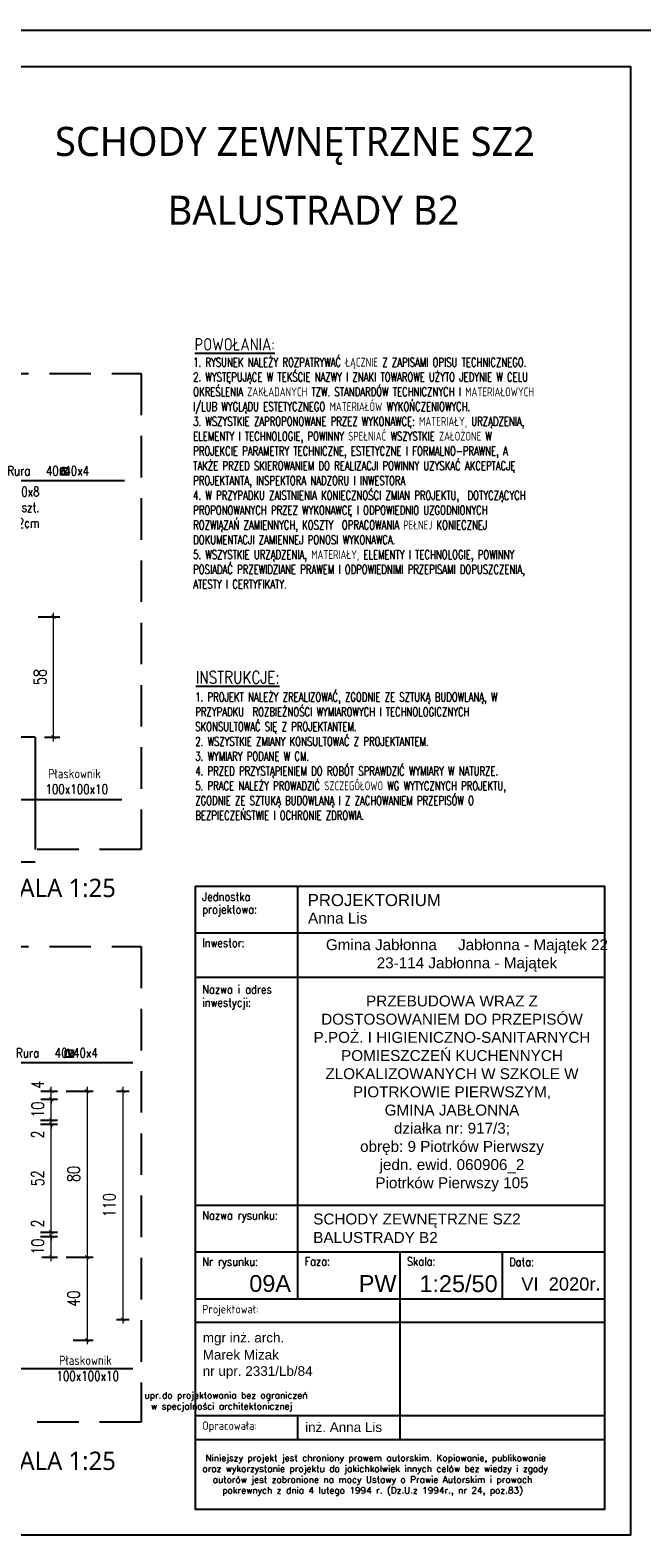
# Model space of a CAD drawing. Header units: millimetres. Extents: x 31969 to 285678, y -69766 to -1123.
# Tile 24 of 161: x 142794 to 143383, y -21038 to -19586. Entities that reach past the tile are written whole.
import ezdxf
from ezdxf.enums import TextEntityAlignment as Align

# ---------------------------------------------------------------- set-up
doc = ezdxf.new("R2010")
doc.units = ezdxf.units.MM
for name, pattern in [('ACAD_ISO02W100', [15, 12, -3]), ('ACAD_ISO03W100', [30, 12, -18]), ('HIDDEN', [0.375, 0.25, -0.125])]:
    doc.linetypes.add(name, pattern=pattern)
for name, color, linetype in [('a-balustrada i pochwyt', 1, 'Continuous'), ('a-opis 1', 3, 'Continuous'), ('a-opis 2', 1, 'Continuous'), ('a-przerywana', 250, 'HIDDEN'), ('a-ramka', 7, 'Continuous'), ('a-widokowa', 3, 'Continuous'), ('a-wymiary', 11, 'Continuous')]:
    doc.layers.add(name, color=color, linetype=linetype)
doc.layers.add('a-pomocnicza', color=42, linetype='Continuous', plot=False)
doc.styles.add('IREK', font='simplex.shx', dxfattribs={"width": 0.8})
doc.styles.add('MAREK', font='simplex.shx')
doc.styles.add('PRZEKRÓJ2', font='l_10646.ttf')
doc.styles.add('RS01507', font='romans.shx', dxfattribs={"width": 0.7, "height": 0.15})
doc.styles.add('TABELA2', font='arial.ttf', dxfattribs={"height": 10})
doc.styles.add('WYMIAR', font='romans.shx', dxfattribs={"width": 0.8})
doc.styles.add('WYMIARY', font='simplex.shx', dxfattribs={"width": 0.75})
doc.dimstyles.new('MAREK50', dxfattribs={"dimtxt": 12.5, "dimasz": 5, "dimexe": 3, "dimexo": 2, "dimgap": 3.5, "dimtad": 1, "dimdec": 1, "dimdsep": 46, "dimtxsty": 'WYMIARY', "dimblk1": 'ARCHTICK', "dimblk2": 'ARCHTICK', "dimsah": 1, "dimcen": 2.5, "dimdle": 5, "dimadec": 0, "dimazin": 0, "dimtfac": 1, "dimtdec": 1, "dimtmove": 1, "dimatfit": 3, "dimldrblk": 'ARCHTICK', "dimfxl": 0, "dimtolj": 1, "dimtzin": 0, "dimarcsym": 0})

# ---------------------------------------------------------------- blocks, each defined once
blk = doc.blocks.new('_ARCHTICK')
at = {"color": 0, "linetype": 'ByBlock', "const_width": 0.15}
blk.add_lwpolyline([(-0.5, -0.5), (0.5, 0.5)], dxfattribs=at)
blk = doc.blocks.new('*D1073')
at = {"layer": 'a-wymiary', "color": 0, "lineweight": -2, "ltscale": 100}
blk.add_line((139891.14, -20441.52), (139899.29, -20441.52), dxfattribs=at)
at = {"layer": 'a-wymiary', "color": 0, "lineweight": 0, "ltscale": 100}
blk.add_line((139896.29, -20453.52), (139896.29, -20439.52), dxfattribs=at)
at = {"layer": 'a-wymiary', "color": 0, "linetype": 'ACAD_ISO03W100', "lineweight": -2, "ltscale": 100}
blk.add_line((139891.82, -20451.52), (139899.29, -20451.52), dxfattribs=at)
at = {"layer": 'DEFPOINTS', "color": 0, "ltscale": 100}
for p in [(139889.14, -20441.52), (139896.29, -20441.52), (139889.82, -20451.52)]:
    blk.add_point(p, dxfattribs=at)
at = {"layer": 'a-wymiary', "color": 0, "lineweight": 0, "ltscale": 100, "xscale": 2, "yscale": 2, "zscale": 2}
for p, rotation in [((139896.29, -20441.52), 90), ((139896.29, -20451.52), 270)]:
    blk.add_blockref('_ARCHTICK', p, dxfattribs=dict(at, rotation=rotation))
at = {"layer": 'a-wymiary', "color": 0, "ltscale": 100, "insert": (139889.79, -20446.52), "char_height": 6, "attachment_point": 5, "rotation": 90, "style": 'WYMIARY'}
blk.add_mtext('\\A1;10', dxfattribs=at)
blk = doc.blocks.new('*D1074')
at = {"layer": 'a-wymiary', "color": 0, "lineweight": -2, "ltscale": 100}
blk.add_line((139891.14, -20439.52), (139899.29, -20439.52), dxfattribs=at)
at = {"layer": 'a-wymiary', "color": 0, "linetype": 'ACAD_ISO03W100', "lineweight": -2, "ltscale": 100}
blk.add_line((139891.14, -20441.52), (139899.29, -20441.52), dxfattribs=at)
at = {"layer": 'a-wymiary', "color": 0, "lineweight": 0, "ltscale": 100}
for p, q in [((139896.29, -20439.52), (139896.29, -20437.52)), ((139896.29, -20441.52), (139896.29, -20439.52)), ((139896.29, -20441.52), (139896.29, -20443.52))]:
    blk.add_line(p, q, dxfattribs=at)
at = {"layer": 'DEFPOINTS', "color": 0, "ltscale": 100}
for p in [(139889.14, -20439.52), (139889.14, -20441.52), (139896.29, -20439.52)]:
    blk.add_point(p, dxfattribs=at)
at = {"layer": 'a-wymiary', "color": 0, "lineweight": 0, "ltscale": 100, "xscale": 2, "yscale": 2, "zscale": 2}
for p, rotation in [((139896.29, -20439.52), 270), ((139896.29, -20441.52), 90)]:
    blk.add_blockref('_ARCHTICK', p, dxfattribs=dict(at, rotation=rotation))
at = {"layer": 'a-wymiary', "color": 0, "ltscale": 100, "insert": (139889.79, -20435.34), "char_height": 6, "attachment_point": 5, "rotation": 90, "style": 'WYMIARY'}
blk.add_mtext('\\A1;2', dxfattribs=at)
blk = doc.blocks.new('*D1075')
at = {"layer": 'a-wymiary', "color": 0, "lineweight": -2, "ltscale": 100}
blk.add_line((139891.14, -20387.52), (139899.29, -20387.52), dxfattribs=at)
at = {"layer": 'a-wymiary', "color": 0, "lineweight": 0, "ltscale": 100}
blk.add_line((139896.29, -20441.52), (139896.29, -20385.52), dxfattribs=at)
at = {"layer": 'a-wymiary', "color": 0, "linetype": 'ACAD_ISO03W100', "lineweight": -2, "ltscale": 100}
blk.add_line((139891.14, -20439.52), (139899.29, -20439.52), dxfattribs=at)
at = {"layer": 'DEFPOINTS', "color": 0, "ltscale": 100}
for p in [(139889.14, -20387.52), (139896.29, -20387.52), (139889.14, -20439.52)]:
    blk.add_point(p, dxfattribs=at)
at = {"layer": 'a-wymiary', "color": 0, "lineweight": 0, "ltscale": 100, "xscale": 2, "yscale": 2, "zscale": 2}
for p, rotation in [((139896.29, -20387.52), 90), ((139896.29, -20439.52), 270)]:
    blk.add_blockref('_ARCHTICK', p, dxfattribs=dict(at, rotation=rotation))
at = {"layer": 'a-wymiary', "color": 0, "ltscale": 100, "insert": (139889.79, -20413.52), "char_height": 6, "attachment_point": 5, "rotation": 90, "style": 'WYMIARY'}
blk.add_mtext('\\A1;52', dxfattribs=at)
blk = doc.blocks.new('*D1076')
at = {"layer": 'a-wymiary', "color": 0, "lineweight": 0, "ltscale": 100}
for p, q in [((139896.29, -20385.52), (139896.29, -20383.52)), ((139896.29, -20387.52), (139896.29, -20385.52)), ((139896.29, -20387.52), (139896.29, -20389.52))]:
    blk.add_line(p, q, dxfattribs=at)
at = {"layer": 'a-wymiary', "color": 0, "lineweight": -2, "ltscale": 100}
blk.add_line((139891.14, -20385.52), (139899.29, -20385.52), dxfattribs=at)
at = {"layer": 'a-wymiary', "color": 0, "linetype": 'ACAD_ISO03W100', "lineweight": -2, "ltscale": 100}
blk.add_line((139891.14, -20387.52), (139899.29, -20387.52), dxfattribs=at)
at = {"layer": 'DEFPOINTS', "color": 0, "ltscale": 100}
for p in [(139889.14, -20385.52), (139889.14, -20387.52), (139896.29, -20385.52)]:
    blk.add_point(p, dxfattribs=at)
at = {"layer": 'a-wymiary', "color": 0, "lineweight": 0, "ltscale": 100, "xscale": 2, "yscale": 2, "zscale": 2}
for p, rotation in [((139896.29, -20385.52), 270), ((139896.29, -20387.52), 90)]:
    blk.add_blockref('_ARCHTICK', p, dxfattribs=dict(at, rotation=rotation))
at = {"layer": 'a-wymiary', "color": 0, "ltscale": 100, "insert": (139889.79, -20392.47), "char_height": 6, "attachment_point": 5, "rotation": 90, "style": 'WYMIARY'}
blk.add_mtext('\\A1;2', dxfattribs=at)
blk = doc.blocks.new('*D1077')
at = {"layer": 'a-wymiary', "color": 0, "lineweight": -2, "ltscale": 100}
blk.add_line((139891.22, -20375.52), (139899.29, -20375.52), dxfattribs=at)
at = {"layer": 'a-wymiary', "color": 0, "lineweight": 0, "ltscale": 100}
blk.add_line((139896.29, -20387.52), (139896.29, -20373.52), dxfattribs=at)
at = {"layer": 'a-wymiary', "color": 0, "linetype": 'ACAD_ISO03W100', "lineweight": -2, "ltscale": 100}
blk.add_line((139891.14, -20385.52), (139899.29, -20385.52), dxfattribs=at)
at = {"layer": 'DEFPOINTS', "color": 0, "ltscale": 100}
for p in [(139889.22, -20375.52), (139896.29, -20375.52), (139889.14, -20385.52)]:
    blk.add_point(p, dxfattribs=at)
at = {"layer": 'a-wymiary', "color": 0, "lineweight": 0, "ltscale": 100, "xscale": 2, "yscale": 2, "zscale": 2}
for p, rotation in [((139896.29, -20375.52), 90), ((139896.29, -20385.52), 270)]:
    blk.add_blockref('_ARCHTICK', p, dxfattribs=dict(at, rotation=rotation))
at = {"layer": 'a-wymiary', "color": 0, "ltscale": 100, "insert": (139889.79, -20380.52), "char_height": 6, "attachment_point": 5, "rotation": 90, "style": 'WYMIARY'}
blk.add_mtext('\\A1;10', dxfattribs=at)
blk = doc.blocks.new('*D1078')
at = {"layer": 'a-wymiary', "color": 0, "lineweight": 0, "ltscale": 100}
for p, q in [((139896.29, -20371.52), (139896.29, -20369.52)), ((139896.29, -20375.52), (139896.29, -20371.52)), ((139896.29, -20375.52), (139896.29, -20377.52))]:
    blk.add_line(p, q, dxfattribs=at)
at = {"layer": 'a-wymiary', "color": 0, "lineweight": -2, "ltscale": 100}
blk.add_line((139891.22, -20371.52), (139899.29, -20371.52), dxfattribs=at)
at = {"layer": 'a-wymiary', "color": 0, "linetype": 'ACAD_ISO03W100', "lineweight": -2, "ltscale": 100}
blk.add_line((139891.22, -20375.52), (139899.29, -20375.52), dxfattribs=at)
at = {"layer": 'DEFPOINTS', "color": 0, "ltscale": 100}
for p in [(139889.22, -20371.52), (139889.22, -20375.52), (139896.29, -20371.52)]:
    blk.add_point(p, dxfattribs=at)
at = {"layer": 'a-wymiary', "color": 0, "lineweight": 0, "ltscale": 100, "xscale": 2, "yscale": 2, "zscale": 2}
for p, rotation in [((139896.29, -20371.52), 270), ((139896.29, -20375.52), 90)]:
    blk.add_blockref('_ARCHTICK', p, dxfattribs=dict(at, rotation=rotation))
at = {"layer": 'a-wymiary', "color": 0, "ltscale": 100, "insert": (139889.79, -20368.52), "char_height": 6, "attachment_point": 5, "rotation": 90, "style": 'WYMIARY'}
blk.add_mtext('\\A1;4', dxfattribs=at)
blk = doc.blocks.new('*D1079')
at = {"layer": 'a-wymiary', "color": 0, "lineweight": 0, "ltscale": 100}
blk.add_line((139913.53, -20369.52), (139913.53, -20453.52), dxfattribs=at)
at = {"layer": 'a-wymiary', "color": 0, "linetype": 'ACAD_ISO03W100', "lineweight": -2, "ltscale": 100}
blk.add_line((139903.53, -20371.52), (139916.53, -20371.52), dxfattribs=at)
at = {"layer": 'a-wymiary', "color": 0, "lineweight": -2, "ltscale": 100}
blk.add_line((139903.53, -20451.52), (139916.53, -20451.52), dxfattribs=at)
at = {"layer": 'DEFPOINTS', "color": 0, "ltscale": 100}
for p in [(139869.22, -20371.52), (139873.72, -20451.52), (139913.53, -20451.52)]:
    blk.add_point(p, dxfattribs=at)
at = {"layer": 'a-wymiary', "color": 0, "lineweight": 0, "ltscale": 100, "xscale": 2, "yscale": 2, "zscale": 2}
for p, rotation in [((139913.53, -20371.52), 90), ((139913.53, -20451.52), 270)]:
    blk.add_blockref('_ARCHTICK', p, dxfattribs=dict(at, rotation=rotation))
at = {"layer": 'a-wymiary', "color": 0, "ltscale": 100, "insert": (139907.03, -20411.52), "char_height": 6, "attachment_point": 5, "rotation": 90, "style": 'WYMIARY'}
blk.add_mtext('\\A1;80', dxfattribs=at)
blk = doc.blocks.new('*D1109')
at = {"layer": 'a-wymiary', "color": 0, "lineweight": 0, "ltscale": 100}
blk.add_line((139913.53, -20449.52), (139913.53, -20493.52), dxfattribs=at)
at = {"layer": 'a-wymiary', "color": 0, "linetype": 'ACAD_ISO03W100', "lineweight": -2, "ltscale": 100}
blk.add_line((139906.79, -20451.52), (139916.53, -20451.52), dxfattribs=at)
at = {"layer": 'a-wymiary', "color": 0, "lineweight": -2, "ltscale": 100}
blk.add_line((139906.79, -20491.52), (139916.53, -20491.52), dxfattribs=at)
at = {"layer": 'DEFPOINTS', "color": 0, "ltscale": 100}
for p in [(139904.79, -20451.52), (139904.79, -20491.52), (139913.53, -20491.52)]:
    blk.add_point(p, dxfattribs=at)
at = {"layer": 'a-wymiary', "color": 0, "lineweight": 0, "ltscale": 100, "xscale": 2, "yscale": 2, "zscale": 2}
for p, rotation in [((139913.53, -20451.52), 90), ((139913.53, -20491.52), 270)]:
    blk.add_blockref('_ARCHTICK', p, dxfattribs=dict(at, rotation=rotation))
at = {"layer": 'a-wymiary', "color": 0, "ltscale": 100, "insert": (139907.03, -20471.52), "char_height": 6, "attachment_point": 5, "rotation": 90, "style": 'WYMIARY'}
blk.add_mtext('\\A1;40', dxfattribs=at)
blk = doc.blocks.new('*D1110')
at = {"layer": 'a-wymiary', "color": 0, "lineweight": 0, "ltscale": 100}
blk.add_line((139930.76, -20369.52), (139930.76, -20483.52), dxfattribs=at)
at = {"layer": 'a-wymiary', "color": 0, "linetype": 'ACAD_ISO03W100', "lineweight": -2, "ltscale": 100}
blk.add_line((139927.76, -20371.52), (139933.76, -20371.52), dxfattribs=at)
at = {"layer": 'a-wymiary', "color": 0, "lineweight": -2, "ltscale": 100}
blk.add_line((139927.76, -20481.52), (139933.76, -20481.52), dxfattribs=at)
at = {"layer": 'DEFPOINTS', "color": 0, "ltscale": 100}
for p in [(139925.76, -20371.52), (139925.76, -20481.52), (139930.76, -20481.52)]:
    blk.add_point(p, dxfattribs=at)
at = {"layer": 'a-wymiary', "color": 0, "lineweight": 0, "ltscale": 100, "xscale": 2, "yscale": 2, "zscale": 2}
for p, rotation in [((139930.76, -20371.52), 90), ((139930.76, -20481.52), 270)]:
    blk.add_blockref('_ARCHTICK', p, dxfattribs=dict(at, rotation=rotation))
at = {"layer": 'a-wymiary', "color": 0, "ltscale": 100, "insert": (139924.26, -20426.52), "char_height": 6, "attachment_point": 5, "rotation": 90, "style": 'WYMIARY'}
blk.add_mtext('\\A1;110', dxfattribs=at)
blk = doc.blocks.new('*D1175')
at = {"layer": 'a-wymiary', "color": 0, "lineweight": -2, "ltscale": 100}
blk.add_line((139890.05, -20144.54), (139900.38, -20144.54), dxfattribs=at)
at = {"layer": 'a-wymiary', "color": 0, "lineweight": 0, "ltscale": 100}
blk.add_line((139897.38, -20204.54), (139897.38, -20142.54), dxfattribs=at)
at = {"layer": 'a-wymiary', "color": 0, "linetype": 'ACAD_ISO03W100', "lineweight": -2, "ltscale": 100}
blk.add_line((139893.05, -20202.54), (139900.38, -20202.54), dxfattribs=at)
at = {"layer": 'DEFPOINTS', "color": 0, "ltscale": 100}
for p in [(139888.05, -20144.54), (139897.38, -20144.54), (139891.05, -20202.54)]:
    blk.add_point(p, dxfattribs=at)
at = {"layer": 'a-wymiary', "color": 0, "lineweight": 0, "ltscale": 100, "xscale": 2, "yscale": 2, "zscale": 2}
for p, rotation in [((139897.38, -20144.54), 90), ((139897.38, -20202.54), 270)]:
    blk.add_blockref('_ARCHTICK', p, dxfattribs=dict(at, rotation=rotation))
at = {"layer": 'a-wymiary', "color": 0, "ltscale": 100, "insert": (139890.88, -20173.54), "char_height": 6, "attachment_point": 5, "rotation": 90, "style": 'WYMIARY'}
blk.add_mtext('\\A1;58', dxfattribs=at)
blk = doc.blocks.new('A$C2AB34936')
at = {"layer": 'a-opis 2', "ltscale": 0.1}
for p, q in [((65.39, 173.24), (550.22, 173.24)), ((71.32, 25.91), (550.22, 25.91))]:
    blk.add_line(p, q, dxfattribs=at)
for points in [[(517.54, 179.12), (517.54, 176.12), (521.54, 176.12), (521.54, 179.12), (517.54, 179.12)], [(520.04, 175.47), (519.04, 179.9)]]:
    blk.add_lwpolyline(points, dxfattribs=at)
at = {"layer": 'a-przerywana', "color": 3, "ltscale": 80}
blk.add_lwpolyline([(0, 229.17), (554.11, 229.17), (554.11, 0), (0, 0)], close=True, dxfattribs=at)
at = {"layer": 'a-opis 2', "ltscale": 0.1, "char_height": 4.5269, "attachment_point": 1, "style": 'WYMIAR'}
for s, insert, width in [('{\\W5.69588; }Rura   40x40x4', (476.23, 180.18), 96.9255), ('{\\W2.79619; }Płaskownik \\P{\\W2.39619; }100x100x10', (505.94, 32.13), 53.599)]:
    blk.add_mtext(s, dxfattribs=dict(at, insert=insert, width=width))
at = {"layer": 'a-wymiary', "ltscale": 100}
for base, p1, p2, picture, middle in [((528.12, 79.58), (483.82, 159.58), (488.32, 79.58), '*D1079', (521.62, 119.58)), ((545.36, 49.58), (540.36, 159.58), (540.36, 49.58), '*D1110', (538.86, 104.58)), ((510.89, 143.58), (503.73, 91.58), (503.73, 143.58), '*D1075', (504.39, 117.58)), ((528.12, 39.58), (519.39, 79.58), (519.39, 39.58), '*D1109', (521.62, 59.58))]:
    dim = blk.add_linear_dim(base=base, p1=p1, p2=p2, angle=90, dimstyle='MAREK50', override={"dimtxt": 6, "dimasz": 2, "dimdle": 2, "dimfxl": 10, "dimfxlon": 1, "dimlwd": 0}, dxfattribs=at)
    dim.commit()
    dim.dimension.update_dxf_attribs({"geometry": picture, "text_midpoint": middle, "insert": (-139385.4, 20531.1)})
for base, p1, p2, picture, middle in [((510.89, 159.58), (503.81, 155.58), (503.81, 159.58), '*D1078', (510.89, 162.58)), ((510.89, 155.58), (503.73, 145.58), (503.81, 155.58), '*D1077', (510.89, 150.58)), ((510.89, 145.58), (503.73, 143.58), (503.73, 145.58), '*D1076', (510.89, 138.62)), ((510.89, 91.58), (503.73, 89.58), (503.73, 91.58), '*D1074', (510.89, 95.75)), ((510.89, 89.58), (504.41, 79.58), (503.73, 89.58), '*D1073', (510.89, 84.58))]:
    dim = blk.add_linear_dim(base=base, p1=p1, p2=p2, angle=90, dimstyle='MAREK50', override={"dimtxt": 6, "dimasz": 2, "dimdle": 2, "dimfxl": 10, "dimfxlon": 1, "dimlwd": 0}, dxfattribs=at)
    dim.commit()
    dim.dimension.update_dxf_attribs({"geometry": picture, "text_midpoint": middle, "dimtype": 128, "insert": (-139385.4, 20531.1)})
blk = doc.blocks.new('A$C36CD4FA8')
at = {"layer": 'a-opis 2', "ltscale": 0.1}
for p, q in [((389.29, 198.66), (546.13, 198.66)), ((395.21, 44.98), (544.81, 44.98))]:
    blk.add_line(p, q, dxfattribs=at)
for points in [[(515.31, 204.54), (515.31, 201.54), (519.31, 201.54), (519.31, 204.54), (515.31, 204.54)], [(517.81, 200.89), (516.81, 205.32)]]:
    blk.add_lwpolyline(points, dxfattribs=at)
at = {"layer": 'a-pomocnicza', "ltscale": 100}
blk.add_line((473.21, 15), (503.21, 15), dxfattribs=at)
at = {"layer": 'a-przerywana', "color": 3, "ltscale": 80}
blk.add_lwpolyline([(0, 250.15), (554.11, 250.15), (554.11, 20.98), (0, 20.98)], close=True, dxfattribs=at)
at = {"layer": 'a-widokowa'}
for q in [(378.47, 75), (503.21, 20.98)]:
    blk.add_line((503.21, 75), q, dxfattribs=at)
at = {"layer": 'a-opis 2', "ltscale": 0.1, "char_height": 4.5269, "style": 'WYMIAR'}
for s, insert, width, attachment_point in [('{\\W5.69588; }Rura   40x40x4', (472, 205.6), 96.9255, 1), ('Płaskownik 40x8\\Pilość: 9szt.\\Pdł.: 52cm', (505.25, 195.57), 94.9255, 3), ('{\\W2.79619; }Płaskownik \\P{\\W2.39619; }100x100x10', (500.66, 59.78), 53.599, 1)]:
    blk.add_mtext(s, dxfattribs=dict(at, insert=insert, width=width, attachment_point=attachment_point))
at = {"layer": 'a-wymiary', "ltscale": 100}
dim = blk.add_linear_dim(base=(511.97, 133), p1=(505.65, 75), p2=(502.65, 133), angle=90, dimstyle='MAREK50', override={"dimtxt": 6, "dimasz": 2, "dimdle": 2, "dimfxl": 10, "dimfxlon": 1, "dimlwd": 0}, dxfattribs=at)
dim.commit()
dim.dimension.update_dxf_attribs({"geometry": '*D1175', "text_midpoint": (505.47, 104), "insert": (-139385.4, 20277.54)})

msp = doc.modelspace()

# ---------------------------------------------------------------- linework, layer by layer
at = {"layer": 'a-opis 1', "ltscale": 0.5}
for p, q in [((143051.1, -20410.53, -38205), (143051.1, -20807.91, -38205)), ((142952.57, -20455.35, -38205), (143346.66, -20455.35, -38205)), ((142952.57, -20497.91, -38205), (143346.66, -20497.91, -38205)), ((143248.14, -20497.91, -38205), (143346.66, -20497.91, -38205)), ((142952.57, -20717.62, -38205), (143346.66, -20717.62, -38205)), ((142952.57, -20762.77, -38205), (143346.66, -20762.77, -38205)), ((143149.62, -20762.77, -38205), (143149.62, -20807.91, -38205)), ((143149.62, -20762.77, -38205), (143149.62, -20943.03, -38205)), ((143248.14, -20762.77, -38205), (143248.14, -20807.91, -38205)), ((142952.57, -20807.91, -38205), (143346.66, -20807.91, -38205)), ((142952.57, -20807.91, -38205), (143346.66, -20807.91, -38205)), ((142952.57, -20830.49, -38205), (143346.66, -20830.49, -38205)), ((142952.57, -20830.49, -38205), (143346.66, -20830.49, -38205)), ((142952.57, -20830.49, -38205), (143346.66, -20830.49, -38205)), ((142952.57, -20830.49, -38205), (143346.66, -20830.49, -38205)), ((142952.57, -20920.45, -38205), (143346.66, -20920.45, -38205)), ((143051.1, -20920.45, -38205), (143051.1, -20943.03, -38205)), ((142952.57, -20943.35, -38205), (143346.66, -20943.35, -38205)), ((142952.57, -20943.35, -38205), (143346.66, -20943.35, -38205))]:
    msp.add_line(p, q, dxfattribs=at)
at = {"layer": 'a-opis 2', "ltscale": 2, "elevation": -38205}
msp.add_lwpolyline([(142952.57, -20410.53), (143346.66, -20410.53), (143346.66, -21010.75), (142952.57, -21010.75)], close=True, dxfattribs=at)
msp.add_lwpolyline([(142952.57, -20410.53), (143346.66, -20410.53), (143346.66, -21010.75), (142952.57, -21010.75)], close=True, dxfattribs=at)
at = {"layer": 'a-ramka', "ltscale": 0.5, "elevation": -38205}
for points in [[(143406.66, -21070.75), (140206.66, -21070.75), (140206.66, -19585.75), (143406.66, -19585.75)], [(140331.66, -19620.75), (143371.66, -19620.75), (143371.66, -21035.75), (140331.66, -21035.75)]]:
    msp.add_lwpolyline(points, close=True, dxfattribs=at)

# ---------------------------------------------------------------- block references
at = {"layer": 'a-balustrada i pochwyt', "ltscale": 100, "xscale": 2, "yscale": 2, "zscale": 2}
for name, p in [('A$C36CD4FA8', (141792.04, -20416.94)), ('A$C2AB34936', (141792.04, -20926.9))]:
    msp.add_blockref(name, p, dxfattribs=at)

# ---------------------------------------------------------------- texts
at = {"layer": 'a-opis 1', "ltscale": 0.5, "style": 'IREK', "width": 0.85}
for s, height, p in [('Jednostka ', 8.165, (142959.18, -20424.59, -38205)), ('projektowa:', 8.1648, (142959.18, -20436.86, -38205)), ('Inwestor:', 8.165, (142959.18, -20469.06, -38205)), ('Nazwa i adres', 8.1648, (142959.18, -20513.89, -38205)), ('inwestycji:', 8.1648, (142959.18, -20526.51, -38205)), ('Nazwa rysunku:', 8.1648, (142959.18, -20731.66, -38205)), ('Nr rysunku:', 8.1648, (142959.18, -20776.15, -38205)), ('Faza:', 8.165, (143057.7, -20775.96, -38205)), ('Skala:', 8.165, (143156.22, -20775.96, -38205)), ('Data:', 8.165, (143254.74, -20776.48, -38205)), ('Projektował:', 8.1648, (142959.18, -20821.95, -38205)), ('Opracowała:', 8.1648, (142959.18, -20934.17, -38205))]:
    msp.add_text(s, height=height, dxfattribs=at).set_placement(p)
at = {"layer": 'a-opis 1', "ltscale": 0.5, "style": 'TABELA2'}
for s, height, p in [('PROJEKTORIUM', 11.5547, (143060.71, -20429.56, -38205)), ('Anna Lis', 10.504, (143061.08, -20446.38, -38205)), ('SCHODY ZEWNĘTRZNE SZ2', 10.5043, (143066.11, -20736.28, -38205)), ('BALUSTRADY B2', 10.5043, (143066.11, -20754.1, -38205)), (' 1:25/50', 16.166, (143162.05, -20801.42, -38205)), ('09A', 16.166, (143004.49, -20801.24, -38205)), ('PW', 16.166, (143109.99, -20801.24, -38205)), ('VI  2020r.', 12.605, (143266.44, -20799.93, -38205)), ('mgr inż. arch.', 9.2648, (142959.77, -20849.95, -38205)), ('Marek Mizak', 9.2648, (142959.69, -20866.43, -38205)), ('nr upr. 2331/Lb/84', 9.2648, (142959.69, -20882.14, -38205)), ('inż. Anna Lis', 9.2648, (143058.29, -20936.24, -38205))]:
    msp.add_text(s, height=height, dxfattribs=at).set_placement(p)
at = {"layer": 'a-opis 1', "ltscale": 40, "char_height": 8.55136, "attachment_point": 1, "style": 'RS01507'}
for s, insert, width in [('1. RYSUNEK NALEŻY ROZPATRYWAĆ ŁĄCZNIE Z ZAPISAMI OPISU TECHNICZNEGO.\\P2. WYSTĘPUJĄCE W TEKŚCIE NAZWY I ZNAKI TOWAROWE UŻYTO JEDYNIE W CELU OKREŚLENIA ZAKŁADANYCH TZW. STANDARDÓW TECHNICZNYCH I MATERIAŁOWYCH I/LUB WYGLĄDU ESTETYCZNEGO MATERIAŁÓW WYKOŃCZENIOWYCH.\\P3. WSZYSTKIE ZAPROPONOWANE PRZEZ WYKONAWCĘ: MATERIAŁY, URZĄDZENIA, ELEMENTY I TECHNOLOGIE, POWINNY SPEŁNIAĆ WSZYSTKIE ZAŁOŻONE W PROJEKCIE PARAMETRY TECHNICZNE, ESTETYCZNE I FORMALNO-PRAWNE, A TAKŻE PRZED SKIEROWANIEM DO REALIZACJI POWINNY UZYSKAĆ AKCEPTACJĘ PROJEKTANTA, INSPEKTORA NADZORU I INWESTORA\\P4. W PRZYPADKU ZAISTNIENIA KONIECZNOŚCI ZMIAN PROJEKTU,  DOTYCZĄCYCH PROPONOWANYCH PRZEZ WYKONAWCĘ I ODPOWIEDNIO UZGODNIONYCH ROZWIĄZAŃ ZAMIENNYCH, KOSZTY  OPRACOWANIA PEŁNEJ KONIECZNEJ DOKUMENTACJI ZAMIENNEJ PONOSI WYKONAWCA.\\P5. WSZYSTKIE URZĄDZENIA, MATERIAŁY, ELEMENTY I TECHNOLOGIE, POWINNY POSIADAĆ PRZEWIDZIANE PRAWEM I ODPOWIEDNIMI PRZEPISAMI DOPUSZCZENIA, ATESTY I CERTYFIKATY.', (142950.47, -19901.38), 357.5576), ('1. PROJEKT NALEŻY ZREALIZOWAĆ, ZGODNIE ZE SZTUKĄ BUDOWLANĄ, W PRZYPADKU  ROZBIEŻNOŚCI WYMIAROWYCH I TECHNOLOGICZNYCH SKONSULTOWAĆ SIĘ Z PROJEKTANTEM. \\P2. WSZYSTKIE ZMIANY KONSULTOWAĆ Z PROJEKTANTEM.\\P3. WYMIARY PODANE W CM.\\P4. PRZED PRZYSTĄPIENIEM DO ROBÓT SPRAWDZIĆ WYMIARY W NATURZE.\\P5. PRACE NALEŻY PROWADZIĆ SZCZEGÓŁOWO WG WYTYCZNYCH PROJEKTU, ZGODNIE ZE SZTUKĄ BUDOWLANĄ I Z ZACHOWANIEM PRZEPISÓW O BEZPIECZEŃSTWIE I OCHRONIE ZDROWIA.\\P{\\C14;   }', (142952.5, -20223.94), 331.5459)]:
    msp.add_mtext(s, dxfattribs=dict(at, insert=insert, width=width))
at = {"layer": 'a-opis 1', "ltscale": 0.5}
for s, insert, char_height, width, attachment_point, style in [('{\\fArial|b0|i0|c238|p34;Gmina Jabłonna     Jabłonna - Majątek 22^I\\P23-114 Jabłonna - Majątek}', (143214.1, -20477.14, -76410), 10.5043, 333.0192, 5, 'TABELA2'), ('{\\fArial|b0|i0|c238|p34;\\PPRZEBUDOWA WRAZ Z DOSTOSOWANIEM DO PRZEPISÓW P.POŻ. I HIGIENICZNO-SANITARNYCH POMIESZCZEŃ KUCHENNYCH ZLOKALIZOWANYCH W SZKOLE W PIOTRKOWIE PIERWSZYM, \\PGMINA JABŁONNA\\Pdziałka nr: 917/3; \\Pobręb: 9 Piotrków Pierwszy \\Pjedn. ewid. 060906_2\\PPiotrków Pierwszy 105}', (143199.7, -20601.4), 10.50429, 291.6593, 5, 'TABELA2'), ('{\\W8.8676;     \\W1; }upr.{\\W0.105263; }do projektowania bez ograniczeń \\P{\\W9.3623;     }w specjalności architektonicznej', (142709.25, -20897.78, -38205), 6.25, 682.3933, 1, 'MAREK'), ('{\\W1.04846; }Niniejszy projekt jest chroniony prawem autorskim. Kopiowanie, publikowanie \\P{\\W0.31162; }oraz wykorzystanie projektu do jakichkolwiek innych celów bez wiedzy i zgody \\P{\\W2.68004; }autorów jest zabronione na mocy Ustawy o Prawie Autorskim i prawach \\P{\\W4.83793; }pokrewnych z dnia 4 lutego 1994 r. (Dz.U.z 1994r., nr 24, poz.83)', (142957.75, -20958.08, -38205), 6.25, 382.3933, 1, 'MAREK')]:
    msp.add_mtext(s, dxfattribs=dict(at, insert=insert, char_height=char_height, width=width, attachment_point=attachment_point, style=style))
at = {"layer": 'a-opis 2', "ltscale": 2, "style": 'PRZEKRÓJ2'}
for s, p in [('SCHODY ZEWNĘTRZNE SZ2', (142817.43, -19706.95, -38205)), ('BALUSTRADY B2', (142925.88, -19773.26, -38205))]:
    msp.add_text(s, height=28.0378, dxfattribs=at).set_placement(p)
at = {"layer": 'a-opis 2', "ltscale": 40, "style": 'PRZEKRÓJ2'}
for p in [(142816.14, -20412.05), (142816.14, -20963.97)]:
    msp.add_text('SKALA 1:25', height=17.636, dxfattribs=at).set_placement(p, align=Align.MIDDLE_CENTER)
at = {"layer": 'a-opis 2', "linetype": 'ACAD_ISO02W100', "ltscale": 0.5, "char_height": 12.0035, "width": 147.6878, "attachment_point": 1, "style": 'IREK'}
for s, insert in [('{\\LPOWOŁANIA:}', (142951.93, -19882.39)), ('{\\LINSTRUKCJE:}', (142953.08, -20203.2))]:
    msp.add_mtext(s, dxfattribs=dict(at, insert=insert))

doc.saveas('drawing.dxf')
